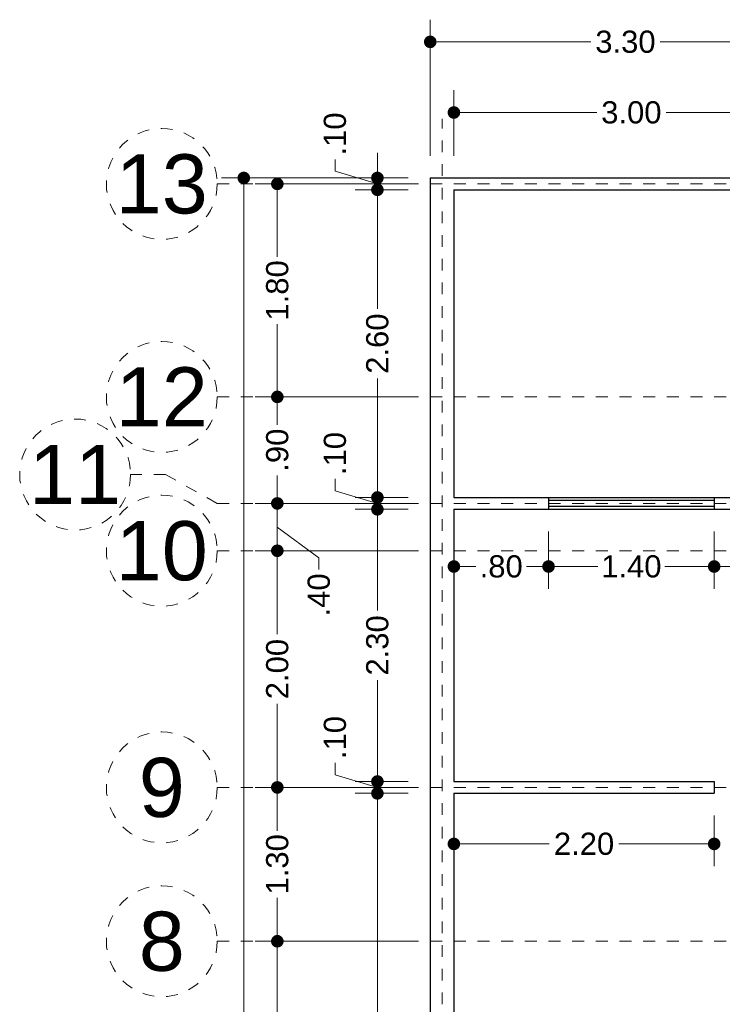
# Model space of a CAD drawing. Header units: millimetres. Extents: x 2562.6 to 2574, y 873.5 to 900.6.
# Tile 5 of 6: x 2562.6 to 2568.5, y 892.3 to 900.6. Entities that reach past the tile are written whole.
import ezdxf
from ezdxf.enums import TextEntityAlignment as Align

# ---------------------------------------------------------------- set-up
doc = ezdxf.new("R2010")
doc.units = ezdxf.units.MM
doc.header["$LTSCALE"] = 0.001
doc.linetypes.add('CENTER2', pattern=[28.575, 19.05, -3.175, 3.175, -3.175])
for name, color, linetype, lineweight in [('Cotas', 7, 'Continuous', 18), ('Ejes', 7, 'CENTER2', 5), ('Muros', 7, 'Continuous', 30), ('Ventanas', 7, 'Continuous', 25)]:
    doc.layers.add(name, color=color, linetype=linetype, lineweight=lineweight)
doc.styles.get("Standard").update_dxf_attribs({"font": 'arial.ttf'})
doc.dimstyles.new('1-125', dxfattribs={"dimscale": 125, "dimtxt": 0.0015, "dimasz": 0.00085, "dimexe": 0.0015, "dimexo": 0.0015, "dimgap": 0.0004, "dimtad": 0, "dimzin": 4, "dimdsep": 46, "dimtxsty": 'Standard', "dimblk": 'DOT', "dimcen": 0.0009, "dimclrd": 256, "dimclre": 256, "dimclrt": 256, "dimadec": 0, "dimazin": 0, "dimtfac": 1, "dimtofl": 0, "dimtmove": 1, "dimatfit": 2, "dimfxl": 0.0015, "dimtfill": 1, "dimtolj": 1, "dimtzin": 4, "dimlwd": -1, "dimlwe": -1, "dimarcsym": 0})

# ---------------------------------------------------------------- blocks, each defined once
blk = doc.blocks.new('_DOT')
at = {"color": 0, "linetype": 'ByBlock'}
blk.add_line((-0.5, 0), (-1, 0), dxfattribs=at)
at = {"color": 0, "linetype": 'ByBlock', "const_width": 0.5}
blk.add_lwpolyline([(-0.25, 0, 1), (0.25, 0, 1)], format="xyb", close=True, dxfattribs=at)
blk = doc.blocks.new('*D3')
at = {"layer": 'Cotas', "transparency": 16777216}
for p, q in [((2565.8546, 899.3109), (2564.2785, 899.3109)), ((2564.466, 899.2046), (2564.466, 888.3285)), ((2564.466, 876.7171), (2564.466, 887.5933)), ((2565.8546, 876.6109), (2564.2785, 876.6109))]:
    blk.add_line(p, q, dxfattribs=at)
at = {"layer": 'Defpoints', "color": 0, "transparency": 16777216}
for p in [(2564.466, 899.3109), (2566.0421, 899.3109), (2566.0421, 876.6109)]:
    blk.add_point(p, dxfattribs=at)
at = {"layer": 'Cotas', "transparency": 16777216, "xscale": 0.10625, "yscale": 0.10625, "zscale": 0.10625}
for p, rotation in [((2564.466, 899.3109), 90), ((2564.466, 876.6109), 270)]:
    blk.add_blockref('_DOT', p, dxfattribs=dict(at, rotation=rotation))
at = {"layer": 'Cotas', "transparency": 16777216, "insert": (2564.466, 887.9609), "char_height": 0.1875, "attachment_point": 5, "rotation": 90, "bg_fill": 3, "box_fill_scale": 1.1, "bg_fill_color": 256, "bg_fill_true_color": 13158600, "bg_fill_transparency": 0}
blk.add_mtext('\\A1;22.70', dxfattribs=at)
blk = doc.blocks.new('*D10')
at = {"layer": 'Cotas', "transparency": 16777216}
for p, q in [((2565.8546, 892.8609), (2564.5621, 892.8609)), ((2564.7496, 892.7546), (2564.7496, 891.604)), ((2564.7496, 889.8671), (2564.7496, 891.0178)), ((2565.8546, 889.7609), (2564.5621, 889.7609))]:
    blk.add_line(p, q, dxfattribs=at)
at = {"layer": 'Defpoints', "color": 0, "transparency": 16777216}
for p in [(2564.7496, 892.8609), (2566.0421, 892.8609), (2566.0421, 889.7609)]:
    blk.add_point(p, dxfattribs=at)
at = {"layer": 'Cotas', "transparency": 16777216, "xscale": 0.10625, "yscale": 0.10625, "zscale": 0.10625}
for p, rotation in [((2564.7496, 892.8609), 90), ((2564.7496, 889.7609), 270)]:
    blk.add_blockref('_DOT', p, dxfattribs=dict(at, rotation=rotation))
at = {"layer": 'Cotas', "transparency": 16777216, "insert": (2564.7496, 891.3109), "char_height": 0.1875, "attachment_point": 5, "rotation": 90, "bg_fill": 3, "box_fill_scale": 1.1, "bg_fill_color": 256, "bg_fill_true_color": 13158600, "bg_fill_transparency": 0}
blk.add_mtext('\\A1;3.10', dxfattribs=at)
blk = doc.blocks.new('*D11')
at = {"layer": 'Cotas', "transparency": 16777216}
for p, q in [((2565.8546, 894.1609), (2564.5621, 894.1609)), ((2564.7496, 894.0546), (2564.7496, 893.7953)), ((2564.7496, 892.9671), (2564.7496, 893.2265)), ((2565.8546, 892.8609), (2564.5621, 892.8609))]:
    blk.add_line(p, q, dxfattribs=at)
at = {"layer": 'Defpoints', "color": 0, "transparency": 16777216}
for p in [(2564.7496, 894.1609), (2566.0421, 894.1609), (2566.0421, 892.8609)]:
    blk.add_point(p, dxfattribs=at)
at = {"layer": 'Cotas', "transparency": 16777216, "xscale": 0.10625, "yscale": 0.10625, "zscale": 0.10625}
for p, rotation in [((2564.7496, 894.1609), 90), ((2564.7496, 892.8609), 270)]:
    blk.add_blockref('_DOT', p, dxfattribs=dict(at, rotation=rotation))
at = {"layer": 'Cotas', "transparency": 16777216, "insert": (2564.7496, 893.5109), "char_height": 0.1875, "attachment_point": 5, "rotation": 90, "bg_fill": 3, "box_fill_scale": 1.1, "bg_fill_color": 256, "bg_fill_true_color": 13158600, "bg_fill_transparency": 0}
blk.add_mtext('\\A1;1.30', dxfattribs=at)
blk = doc.blocks.new('*D12')
at = {"layer": 'Cotas', "transparency": 16777216}
for p, q in [((2565.8546, 896.1609), (2564.5621, 896.1609)), ((2564.7496, 896.0546), (2564.7496, 895.4557)), ((2564.7496, 894.2671), (2564.7496, 894.8661)), ((2565.8546, 894.1609), (2564.5621, 894.1609))]:
    blk.add_line(p, q, dxfattribs=at)
at = {"layer": 'Defpoints', "color": 0, "transparency": 16777216}
for p in [(2564.7496, 896.1609), (2566.0421, 896.1609), (2566.0421, 894.1609)]:
    blk.add_point(p, dxfattribs=at)
at = {"layer": 'Cotas', "transparency": 16777216, "xscale": 0.10625, "yscale": 0.10625, "zscale": 0.10625}
for p, rotation in [((2564.7496, 896.1609), 90), ((2564.7496, 894.1609), 270)]:
    blk.add_blockref('_DOT', p, dxfattribs=dict(at, rotation=rotation))
at = {"layer": 'Cotas', "transparency": 16777216, "insert": (2564.7496, 895.1609), "char_height": 0.1875, "attachment_point": 5, "rotation": 90, "bg_fill": 3, "box_fill_scale": 1.1, "bg_fill_color": 256, "bg_fill_true_color": 13158600, "bg_fill_transparency": 0}
blk.add_mtext('\\A1;2.00', dxfattribs=at)
blk = doc.blocks.new('*D13')
at = {"layer": 'Cotas', "transparency": 16777216}
for p, q in [((2565.8546, 896.5609), (2564.5621, 896.5609)), ((2564.7496, 896.2671), (2564.7496, 896.4546)), ((2564.7496, 896.3609), (2565.1007, 896.1016)), ((2565.8546, 896.1609), (2564.5621, 896.1609)), ((2565.1007, 896.1016), (2565.1007, 896.0016))]:
    blk.add_line(p, q, dxfattribs=at)
at = {"layer": 'Defpoints', "color": 0, "transparency": 16777216}
for p in [(2564.7496, 896.5609), (2566.0421, 896.5609), (2566.0421, 896.1609)]:
    blk.add_point(p, dxfattribs=at)
at = {"layer": 'Cotas', "transparency": 16777216, "xscale": 0.10625, "yscale": 0.10625, "zscale": 0.10625}
for p, rotation in [((2564.7496, 896.5609), 90), ((2564.7496, 896.1609), 270)]:
    blk.add_blockref('_DOT', p, dxfattribs=dict(at, rotation=rotation))
at = {"layer": 'Cotas', "transparency": 16777216, "insert": (2565.1007, 895.7877), "char_height": 0.1875, "attachment_point": 5, "rotation": 90, "bg_fill": 3, "box_fill_scale": 1.1, "bg_fill_color": 256, "bg_fill_true_color": 13158600, "bg_fill_transparency": 0}
blk.add_mtext('\\A1;.40', dxfattribs=at)
blk = doc.blocks.new('*D14')
at = {"layer": 'Cotas', "transparency": 16777216}
for p, q in [((2565.8546, 897.4609), (2564.5621, 897.4609)), ((2564.7496, 897.3546), (2564.7496, 897.2248)), ((2564.7496, 896.6671), (2564.7496, 896.797)), ((2565.8546, 896.5609), (2564.5621, 896.5609))]:
    blk.add_line(p, q, dxfattribs=at)
at = {"layer": 'Defpoints', "color": 0, "transparency": 16777216}
for p in [(2564.7496, 897.4609), (2566.0421, 897.4609), (2566.0421, 896.5609)]:
    blk.add_point(p, dxfattribs=at)
at = {"layer": 'Cotas', "transparency": 16777216, "xscale": 0.10625, "yscale": 0.10625, "zscale": 0.10625}
for p, rotation in [((2564.7496, 897.4609), 90), ((2564.7496, 896.5609), 270)]:
    blk.add_blockref('_DOT', p, dxfattribs=dict(at, rotation=rotation))
at = {"layer": 'Cotas', "transparency": 16777216, "insert": (2564.7496, 897.0109), "char_height": 0.1875, "attachment_point": 5, "rotation": 90, "bg_fill": 3, "box_fill_scale": 1.1, "bg_fill_color": 256, "bg_fill_true_color": 13158600, "bg_fill_transparency": 0}
blk.add_mtext('\\A1;.90', dxfattribs=at)
blk = doc.blocks.new('*D15')
at = {"layer": 'Cotas', "transparency": 16777216}
for p, q in [((2565.8546, 899.2609), (2564.5621, 899.2609)), ((2564.7496, 899.1546), (2564.7496, 898.6453)), ((2564.7496, 897.5671), (2564.7496, 898.0765)), ((2565.8546, 897.4609), (2564.5621, 897.4609))]:
    blk.add_line(p, q, dxfattribs=at)
at = {"layer": 'Defpoints', "color": 0, "transparency": 16777216}
for p in [(2564.7496, 899.2609), (2566.0421, 899.2609), (2566.0421, 897.4609)]:
    blk.add_point(p, dxfattribs=at)
at = {"layer": 'Cotas', "transparency": 16777216, "xscale": 0.10625, "yscale": 0.10625, "zscale": 0.10625}
for p, rotation in [((2564.7496, 899.2609), 90), ((2564.7496, 897.4609), 270)]:
    blk.add_blockref('_DOT', p, dxfattribs=dict(at, rotation=rotation))
at = {"layer": 'Cotas', "transparency": 16777216, "insert": (2564.7496, 898.3609), "char_height": 0.1875, "attachment_point": 5, "rotation": 90, "bg_fill": 3, "box_fill_scale": 1.1, "bg_fill_color": 256, "bg_fill_true_color": 13158600, "bg_fill_transparency": 0}
blk.add_mtext('\\A1;1.80', dxfattribs=at)
blk = doc.blocks.new('*D24')
at = {"layer": 'Cotas', "transparency": 16777216}
for p, q in [((2565.8546, 894.1109), (2565.408, 894.1109)), ((2565.5955, 894.0046), (2565.5955, 892.2579)), ((2565.5955, 889.9171), (2565.5955, 891.6639)), ((2565.8546, 889.8109), (2565.408, 889.8109))]:
    blk.add_line(p, q, dxfattribs=at)
at = {"layer": 'Defpoints', "color": 0, "transparency": 16777216}
for p in [(2565.5955, 894.1109), (2566.0421, 894.1109), (2566.0421, 889.8109)]:
    blk.add_point(p, dxfattribs=at)
at = {"layer": 'Cotas', "transparency": 16777216, "xscale": 0.10625, "yscale": 0.10625, "zscale": 0.10625}
for p, rotation in [((2565.5955, 894.1109), 90), ((2565.5955, 889.8109), 270)]:
    blk.add_blockref('_DOT', p, dxfattribs=dict(at, rotation=rotation))
at = {"layer": 'Cotas', "transparency": 16777216, "insert": (2565.5955, 891.9609), "char_height": 0.1875, "attachment_point": 5, "rotation": 90, "bg_fill": 3, "box_fill_scale": 1.1, "bg_fill_color": 256, "bg_fill_true_color": 13158600, "bg_fill_transparency": 0}
blk.add_mtext('\\A1;4.30', dxfattribs=at)
blk = doc.blocks.new('*D25')
at = {"layer": 'Cotas', "transparency": 16777216}
for p, q in [((2565.2372, 894.2684), (2565.2372, 894.3684)), ((2565.5955, 894.3171), (2565.5955, 894.4234)), ((2565.5955, 894.1609), (2565.2372, 894.2684)), ((2565.8546, 894.2109), (2565.408, 894.2109)), ((2565.5955, 894.1109), (2565.5955, 894.2109)), ((2565.8546, 894.1109), (2565.408, 894.1109)), ((2565.5955, 894.0046), (2565.5955, 893.8984))]:
    blk.add_line(p, q, dxfattribs=at)
at = {"layer": 'Defpoints', "color": 0, "transparency": 16777216}
for p in [(2565.5955, 894.2109), (2566.0421, 894.2109), (2566.0421, 894.1109)]:
    blk.add_point(p, dxfattribs=at)
at = {"layer": 'Cotas', "transparency": 16777216, "xscale": 0.10625, "yscale": 0.10625, "zscale": 0.10625}
for p, rotation in [((2565.5955, 894.2109), 270), ((2565.5955, 894.1109), 90)]:
    blk.add_blockref('_DOT', p, dxfattribs=dict(at, rotation=rotation))
at = {"layer": 'Cotas', "transparency": 16777216, "insert": (2565.2372, 894.5823), "char_height": 0.1875, "attachment_point": 5, "rotation": 90, "bg_fill": 3, "box_fill_scale": 1.1, "bg_fill_color": 256, "bg_fill_true_color": 13158600, "bg_fill_transparency": 0}
blk.add_mtext('\\A1;.10', dxfattribs=at)
blk = doc.blocks.new('*D26')
at = {"layer": 'Cotas', "transparency": 16777216}
for p, q in [((2565.8546, 896.5109), (2565.408, 896.5109)), ((2565.5955, 896.4046), (2565.5955, 895.6557)), ((2565.5955, 894.3171), (2565.5955, 895.0661)), ((2565.8546, 894.2109), (2565.408, 894.2109))]:
    blk.add_line(p, q, dxfattribs=at)
at = {"layer": 'Defpoints', "color": 0, "transparency": 16777216}
for p in [(2565.5955, 896.5109), (2566.0421, 896.5109), (2566.0421, 894.2109)]:
    blk.add_point(p, dxfattribs=at)
at = {"layer": 'Cotas', "transparency": 16777216, "xscale": 0.10625, "yscale": 0.10625, "zscale": 0.10625}
for p, rotation in [((2565.5955, 896.5109), 90), ((2565.5955, 894.2109), 270)]:
    blk.add_blockref('_DOT', p, dxfattribs=dict(at, rotation=rotation))
at = {"layer": 'Cotas', "transparency": 16777216, "insert": (2565.5955, 895.3609), "char_height": 0.1875, "attachment_point": 5, "rotation": 90, "bg_fill": 3, "box_fill_scale": 1.1, "bg_fill_color": 256, "bg_fill_true_color": 13158600, "bg_fill_transparency": 0}
blk.add_mtext('\\A1;2.30', dxfattribs=at)
blk = doc.blocks.new('*D27')
at = {"layer": 'Cotas', "transparency": 16777216}
for p, q in [((2565.5955, 896.7171), (2565.5955, 896.8234)), ((2565.2372, 896.6684), (2565.2372, 896.7684)), ((2565.5955, 896.5609), (2565.2372, 896.6684)), ((2565.8546, 896.6109), (2565.408, 896.6109)), ((2565.5955, 896.5109), (2565.5955, 896.6109)), ((2565.8546, 896.5109), (2565.408, 896.5109)), ((2565.5955, 896.4046), (2565.5955, 896.2984))]:
    blk.add_line(p, q, dxfattribs=at)
at = {"layer": 'Defpoints', "color": 0, "transparency": 16777216}
for p in [(2565.5955, 896.6109), (2566.0421, 896.6109), (2566.0421, 896.5109)]:
    blk.add_point(p, dxfattribs=at)
at = {"layer": 'Cotas', "transparency": 16777216, "xscale": 0.10625, "yscale": 0.10625, "zscale": 0.10625}
for p, rotation in [((2565.5955, 896.6109), 270), ((2565.5955, 896.5109), 90)]:
    blk.add_blockref('_DOT', p, dxfattribs=dict(at, rotation=rotation))
at = {"layer": 'Cotas', "transparency": 16777216, "insert": (2565.2372, 896.9823), "char_height": 0.1875, "attachment_point": 5, "rotation": 90, "bg_fill": 3, "box_fill_scale": 1.1, "bg_fill_color": 256, "bg_fill_true_color": 13158600, "bg_fill_transparency": 0}
blk.add_mtext('\\A1;.10', dxfattribs=at)
blk = doc.blocks.new('*D28')
at = {"layer": 'Cotas', "transparency": 16777216}
for p, q in [((2565.8546, 899.2109), (2565.408, 899.2109)), ((2565.5955, 899.1046), (2565.5955, 898.2057)), ((2565.5955, 896.7171), (2565.5955, 897.6161)), ((2565.8546, 896.6109), (2565.408, 896.6109))]:
    blk.add_line(p, q, dxfattribs=at)
at = {"layer": 'Defpoints', "color": 0, "transparency": 16777216}
for p in [(2565.5955, 899.2109), (2566.0421, 899.2109), (2566.0421, 896.6109)]:
    blk.add_point(p, dxfattribs=at)
at = {"layer": 'Cotas', "transparency": 16777216, "xscale": 0.10625, "yscale": 0.10625, "zscale": 0.10625}
for p, rotation in [((2565.5955, 899.2109), 90), ((2565.5955, 896.6109), 270)]:
    blk.add_blockref('_DOT', p, dxfattribs=dict(at, rotation=rotation))
at = {"layer": 'Cotas', "transparency": 16777216, "insert": (2565.5955, 897.9109), "char_height": 0.1875, "attachment_point": 5, "rotation": 90, "bg_fill": 3, "box_fill_scale": 1.1, "bg_fill_color": 256, "bg_fill_true_color": 13158600, "bg_fill_transparency": 0}
blk.add_mtext('\\A1;2.60', dxfattribs=at)
blk = doc.blocks.new('*D29')
at = {"layer": 'Cotas', "transparency": 16777216}
for p, q in [((2565.5955, 899.4171), (2565.5955, 899.5234)), ((2565.2372, 899.3684), (2565.2372, 899.4684)), ((2565.5955, 899.2609), (2565.2372, 899.3684)), ((2565.8546, 899.3109), (2565.408, 899.3109)), ((2565.5955, 899.2109), (2565.5955, 899.3109)), ((2565.8546, 899.2109), (2565.408, 899.2109)), ((2565.5955, 899.1046), (2565.5955, 898.9984))]:
    blk.add_line(p, q, dxfattribs=at)
at = {"layer": 'Defpoints', "color": 0, "transparency": 16777216}
for p in [(2565.5955, 899.3109), (2566.0421, 899.3109), (2566.0421, 899.2109)]:
    blk.add_point(p, dxfattribs=at)
at = {"layer": 'Cotas', "transparency": 16777216, "xscale": 0.10625, "yscale": 0.10625, "zscale": 0.10625}
for p, rotation in [((2565.5955, 899.3109), 270), ((2565.5955, 899.2109), 90)]:
    blk.add_blockref('_DOT', p, dxfattribs=dict(at, rotation=rotation))
at = {"layer": 'Cotas', "transparency": 16777216, "insert": (2565.2372, 899.6823), "char_height": 0.1875, "attachment_point": 5, "rotation": 90, "bg_fill": 3, "box_fill_scale": 1.1, "bg_fill_color": 256, "bg_fill_true_color": 13158600, "bg_fill_transparency": 0}
blk.add_mtext('\\A1;.10', dxfattribs=at)
blk = doc.blocks.new('*D77')
at = {"layer": 'Cotas', "transparency": 16777216}
for p, q in [((2566.2421, 893.9234), (2566.2421, 893.4959)), ((2568.4421, 893.9234), (2568.4421, 893.4959)), ((2566.3483, 893.6834), (2567.0473, 893.6834)), ((2568.3358, 893.6834), (2567.6369, 893.6834))]:
    blk.add_line(p, q, dxfattribs=at)
at = {"layer": 'Defpoints', "color": 0, "transparency": 16777216}
for p in [(2566.2421, 894.1109), (2568.4421, 894.1109), (2568.4421, 893.6834)]:
    blk.add_point(p, dxfattribs=at)
at = {"layer": 'Cotas', "transparency": 16777216, "xscale": 0.10625, "yscale": 0.10625, "zscale": 0.10625, "rotation": 180}
blk.add_blockref('_DOT', (2566.2421, 893.6834), dxfattribs=at)
at = {"layer": 'Cotas', "transparency": 16777216, "xscale": 0.10625, "yscale": 0.10625, "zscale": 0.10625}
blk.add_blockref('_DOT', (2568.4421, 893.6834), dxfattribs=at)
at = {"layer": 'Cotas', "transparency": 16777216, "insert": (2567.3421, 893.6834), "char_height": 0.1875, "attachment_point": 5, "bg_fill": 3, "box_fill_scale": 1.1, "bg_fill_color": 256, "bg_fill_true_color": 13158600, "bg_fill_transparency": 0}
blk.add_mtext('\\A1;2.20', dxfattribs=at)
blk = doc.blocks.new('*D78')
at = {"layer": 'Cotas', "transparency": 16777216}
for p, q in [((2566.2421, 896.3234), (2566.2421, 895.8401)), ((2567.0421, 896.3234), (2567.0421, 895.8401)), ((2566.3483, 896.0276), (2566.4282, 896.0276)), ((2566.9358, 896.0276), (2566.856, 896.0276))]:
    blk.add_line(p, q, dxfattribs=at)
at = {"layer": 'Defpoints', "color": 0, "transparency": 16777216}
for p in [(2566.2421, 896.5109), (2567.0421, 896.5109), (2567.0421, 896.0276)]:
    blk.add_point(p, dxfattribs=at)
at = {"layer": 'Cotas', "transparency": 16777216, "xscale": 0.10625, "yscale": 0.10625, "zscale": 0.10625, "rotation": 180}
blk.add_blockref('_DOT', (2566.2421, 896.0276), dxfattribs=at)
at = {"layer": 'Cotas', "transparency": 16777216, "xscale": 0.10625, "yscale": 0.10625, "zscale": 0.10625}
blk.add_blockref('_DOT', (2567.0421, 896.0276), dxfattribs=at)
at = {"layer": 'Cotas', "transparency": 16777216, "insert": (2566.6421, 896.0276), "char_height": 0.1875, "attachment_point": 5, "bg_fill": 3, "box_fill_scale": 1.1, "bg_fill_color": 256, "bg_fill_true_color": 13158600, "bg_fill_transparency": 0}
blk.add_mtext('\\A1;.80', dxfattribs=at)
blk = doc.blocks.new('*D79')
at = {"layer": 'Cotas', "transparency": 16777216}
for p, q in [((2567.0421, 896.3234), (2567.0421, 895.8401)), ((2568.4421, 896.3234), (2568.4421, 895.8401)), ((2567.1483, 896.0276), (2567.4577, 896.0276)), ((2568.3358, 896.0276), (2568.0264, 896.0276))]:
    blk.add_line(p, q, dxfattribs=at)
at = {"layer": 'Defpoints', "color": 0, "transparency": 16777216}
for p in [(2567.0421, 896.5109), (2568.4421, 896.5109), (2568.4421, 896.0276)]:
    blk.add_point(p, dxfattribs=at)
at = {"layer": 'Cotas', "transparency": 16777216, "xscale": 0.10625, "yscale": 0.10625, "zscale": 0.10625, "rotation": 180}
blk.add_blockref('_DOT', (2567.0421, 896.0276), dxfattribs=at)
at = {"layer": 'Cotas', "transparency": 16777216, "xscale": 0.10625, "yscale": 0.10625, "zscale": 0.10625}
blk.add_blockref('_DOT', (2568.4421, 896.0276), dxfattribs=at)
at = {"layer": 'Cotas', "transparency": 16777216, "insert": (2567.7421, 896.0276), "char_height": 0.1875, "attachment_point": 5, "bg_fill": 3, "box_fill_scale": 1.1, "bg_fill_color": 256, "bg_fill_true_color": 13158600, "bg_fill_transparency": 0}
blk.add_mtext('\\A1;1.40', dxfattribs=at)
blk = doc.blocks.new('*D80')
at = {"layer": 'Cotas', "transparency": 16777216}
for p, q in [((2568.4421, 896.3234), (2568.4421, 895.8401)), ((2569.2421, 896.3234), (2569.2421, 895.8401)), ((2568.5483, 896.0276), (2568.6282, 896.0276)), ((2569.1358, 896.0276), (2569.056, 896.0276))]:
    blk.add_line(p, q, dxfattribs=at)
at = {"layer": 'Defpoints', "color": 0, "transparency": 16777216}
for p in [(2568.4421, 896.5109), (2569.2421, 896.5109), (2569.2421, 896.0276)]:
    blk.add_point(p, dxfattribs=at)
at = {"layer": 'Cotas', "transparency": 16777216, "xscale": 0.10625, "yscale": 0.10625, "zscale": 0.10625, "rotation": 180}
blk.add_blockref('_DOT', (2568.4421, 896.0276), dxfattribs=at)
at = {"layer": 'Cotas', "transparency": 16777216, "xscale": 0.10625, "yscale": 0.10625, "zscale": 0.10625}
blk.add_blockref('_DOT', (2569.2421, 896.0276), dxfattribs=at)
at = {"layer": 'Cotas', "transparency": 16777216, "insert": (2568.8421, 896.0276), "char_height": 0.1875, "attachment_point": 5, "bg_fill": 3, "box_fill_scale": 1.1, "bg_fill_color": 256, "bg_fill_true_color": 13158600, "bg_fill_transparency": 0}
blk.add_mtext('\\A1;.80', dxfattribs=at)
blk = doc.blocks.new('*D82')
at = {"layer": 'Cotas', "transparency": 16777216}
for p, q in [((2566.0421, 899.4984), (2566.0421, 900.6485)), ((2569.3421, 899.4984), (2569.3421, 900.6485)), ((2566.1483, 900.461), (2567.3989, 900.461)), ((2569.2358, 900.461), (2567.9852, 900.461))]:
    blk.add_line(p, q, dxfattribs=at)
at = {"layer": 'Defpoints', "color": 0, "transparency": 16777216}
for p in [(2569.3421, 900.461), (2566.0421, 899.3109), (2569.3421, 899.3109)]:
    blk.add_point(p, dxfattribs=at)
at = {"layer": 'Cotas', "transparency": 16777216, "xscale": 0.10625, "yscale": 0.10625, "zscale": 0.10625, "rotation": 180}
blk.add_blockref('_DOT', (2566.0421, 900.461), dxfattribs=at)
at = {"layer": 'Cotas', "transparency": 16777216, "xscale": 0.10625, "yscale": 0.10625, "zscale": 0.10625}
blk.add_blockref('_DOT', (2569.3421, 900.461), dxfattribs=at)
at = {"layer": 'Cotas', "transparency": 16777216, "insert": (2567.6921, 900.461), "char_height": 0.1875, "attachment_point": 5, "bg_fill": 3, "box_fill_scale": 1.1, "bg_fill_color": 256, "bg_fill_true_color": 13158600, "bg_fill_transparency": 0}
blk.add_mtext('\\A1;3.30', dxfattribs=at)
blk = doc.blocks.new('*D83')
at = {"layer": 'Cotas', "transparency": 16777216}
for p, q in [((2566.2421, 899.4984), (2566.2421, 900.0518)), ((2569.2421, 899.4984), (2569.2421, 900.0518)), ((2566.3483, 899.8643), (2567.4489, 899.8643)), ((2569.1358, 899.8643), (2568.0352, 899.8643))]:
    blk.add_line(p, q, dxfattribs=at)
at = {"layer": 'Defpoints', "color": 0, "transparency": 16777216}
for p in [(2569.2421, 899.8643), (2566.2421, 899.3109), (2569.2421, 899.3109)]:
    blk.add_point(p, dxfattribs=at)
at = {"layer": 'Cotas', "transparency": 16777216, "xscale": 0.10625, "yscale": 0.10625, "zscale": 0.10625, "rotation": 180}
blk.add_blockref('_DOT', (2566.2421, 899.8643), dxfattribs=at)
at = {"layer": 'Cotas', "transparency": 16777216, "xscale": 0.10625, "yscale": 0.10625, "zscale": 0.10625}
blk.add_blockref('_DOT', (2569.2421, 899.8643), dxfattribs=at)
at = {"layer": 'Cotas', "transparency": 16777216, "insert": (2567.7421, 899.8643), "char_height": 0.1875, "attachment_point": 5, "bg_fill": 3, "box_fill_scale": 1.1, "bg_fill_color": 256, "bg_fill_true_color": 13158600, "bg_fill_transparency": 0}
blk.add_mtext('\\A1;3.00', dxfattribs=at)

msp = doc.modelspace()

# ---------------------------------------------------------------- linework, layer by layer
at = {"layer": 'Ejes', "linetype": 'CENTER2'}
for p, q in [((2566.1421, 874.9289), (2566.1421, 899.8109)), ((2564.2421, 899.2609), (2573.1421, 899.2609)), ((2564.2421, 897.4609), (2573.1421, 897.4609)), ((2564.2421, 896.5609), (2573.1421, 896.5609)), ((2564.2421, 896.1609), (2573.1421, 896.1609)), ((2564.2421, 894.1609), (2573.1421, 894.1609)), ((2564.2421, 892.8609), (2573.1421, 892.8609))]:
    msp.add_line(p, q, dxfattribs=at)
at = {"layer": 'Ejes'}
for p, q in [((2563.8051, 896.8053), (2563.5094, 896.8053)), ((2564.2421, 896.5609), (2563.8051, 896.8053))]:
    msp.add_line(p, q, dxfattribs=at)
for centre in [(2563.7733, 899.2609), (2563.7733, 897.4609), (2563.0406, 896.8053), (2563.7733, 896.1609), (2563.7733, 894.1609), (2563.7733, 892.8609)]:
    msp.add_circle(centre, 0.4688, dxfattribs=at)
at = {"layer": 'Muros'}
for p, q in [((2566.0421, 899.3109), (2566.0421, 876.6109)), ((2566.0421, 899.3109), (2569.3421, 899.3109)), ((2566.2421, 899.2109), (2566.2421, 896.6109)), ((2566.2421, 899.2109), (2569.2421, 899.2109)), ((2566.2421, 896.6109), (2569.3421, 896.6109)), ((2566.2421, 896.5109), (2569.2421, 896.5109)), ((2566.2421, 896.5109), (2566.2421, 894.2109)), ((2566.2421, 894.2109), (2568.4421, 894.2109)), ((2568.4421, 894.2109), (2568.4421, 894.1109)), ((2566.2421, 894.1109), (2568.4421, 894.1109)), ((2566.2421, 894.1109), (2566.2421, 889.8109))]:
    msp.add_line(p, q, dxfattribs=at)
at = {"layer": 'Ventanas'}
for p, q in [((2567.0421, 896.6109), (2567.0421, 896.5109)), ((2568.4421, 896.6109), (2568.4421, 896.5109)), ((2568.4421, 896.5859), (2567.0421, 896.5859)), ((2568.4421, 896.5359), (2567.0421, 896.5359))]:
    msp.add_line(p, q, dxfattribs=at)

# ---------------------------------------------------------------- texts
at = {"layer": 'Ejes'}
for s, p in [('13', (2563.7733, 899.2609)), ('12', (2563.7733, 897.4609)), ('11', (2563.0406, 896.8053)), ('10', (2563.7733, 896.1609)), ('9', (2563.7733, 894.1609)), ('8', (2563.7733, 892.8609))]:
    msp.add_text(s, height=0.5, dxfattribs=at).set_placement(p, align=Align.MIDDLE_CENTER)

# ---------------------------------------------------------------- next in the draw order: dimensions: what is measured, and where the dimension line sits
at = {"layer": 'Cotas'}
dim = msp.add_linear_dim(base=(2564.466, 899.3109), p1=(2566.0421, 876.6109), p2=(2566.0421, 899.3109), angle=90, dimstyle='1-125', dxfattribs=at)
dim.commit()
dim.dimension.update_dxf_attribs({"geometry": '*D3', "text_midpoint": (2564.466, 887.9609)})
for base, p1, p2, picture, middle in [((2567.0421, 896.0276), (2566.2421, 896.5109), (2567.0421, 896.5109), '*D78', (2566.6421, 896.0276)), ((2568.4421, 893.6834), (2566.2421, 894.1109), (2568.4421, 894.1109), '*D77', (2567.3421, 893.6834))]:
    dim = msp.add_linear_dim(base=base, p1=p1, p2=p2, dimstyle='1-125', dxfattribs=at)
    dim.commit()
    dim.dimension.update_dxf_attribs({"geometry": picture, "text_midpoint": middle})

# ---------------------------------------------------------------- next in the draw order: dimensions: what is measured, and where the dimension line sits
dim = msp.add_linear_dim(base=(2568.4421, 896.0276), p1=(2567.0421, 896.5109), p2=(2568.4421, 896.5109), dimstyle='1-125', dxfattribs=at)
dim.commit()
dim.dimension.update_dxf_attribs({"geometry": '*D79', "text_midpoint": (2567.7421, 896.0276)})
dim = msp.add_linear_dim(base=(2564.7496, 892.8609), p1=(2566.0421, 889.7609), p2=(2566.0421, 892.8609), angle=90, dimstyle='1-125', dxfattribs=at)
dim.commit()
dim.dimension.update_dxf_attribs({"geometry": '*D10', "text_midpoint": (2564.7496, 891.3109)})

# ---------------------------------------------------------------- next in the draw order: dimensions: what is measured, and where the dimension line sits
dim = msp.add_linear_dim(base=(2569.2421, 896.0276), p1=(2568.4421, 896.5109), p2=(2569.2421, 896.5109), dimstyle='1-125', dxfattribs=at)
dim.commit()
dim.dimension.update_dxf_attribs({"geometry": '*D80', "text_midpoint": (2568.8421, 896.0276)})
dim = msp.add_linear_dim(base=(2564.7496, 894.1609), p1=(2566.0421, 892.8609), p2=(2566.0421, 894.1609), angle=90, dimstyle='1-125', dxfattribs=at)
dim.commit()
dim.dimension.update_dxf_attribs({"geometry": '*D11', "text_midpoint": (2564.7496, 893.5109)})

# ---------------------------------------------------------------- next in the draw order: dimensions: what is measured, and where the dimension line sits
dim = msp.add_linear_dim(base=(2564.7496, 896.1609), p1=(2566.0421, 894.1609), p2=(2566.0421, 896.1609), angle=90, dimstyle='1-125', dxfattribs=at)
dim.commit()
dim.dimension.update_dxf_attribs({"geometry": '*D12', "text_midpoint": (2564.7496, 895.1609)})

# ---------------------------------------------------------------- next in the draw order: dimensions: what is measured, and where the dimension line sits
dim = msp.add_linear_dim(base=(2564.7496, 896.5609), p1=(2566.0421, 896.1609), p2=(2566.0421, 896.5609), angle=90, dimstyle='1-125', dxfattribs=at)
dim.commit()
dim.dimension.update_dxf_attribs({"geometry": '*D13', "text_midpoint": (2565.1007, 895.9516), "dimtype": 160})
dim = msp.add_linear_dim(base=(2565.5955, 894.1109), p1=(2566.0421, 889.8109), p2=(2566.0421, 894.1109), angle=90, dimstyle='1-125', dxfattribs=at)
dim.commit()
dim.dimension.update_dxf_attribs({"geometry": '*D24', "text_midpoint": (2565.5955, 891.9609)})

# ---------------------------------------------------------------- next in the draw order: dimensions: what is measured, and where the dimension line sits
for base, p1, p2, picture, middle in [((2564.7496, 897.4609), (2566.0421, 896.5609), (2566.0421, 897.4609), '*D14', (2564.7496, 897.0109)), ((2565.5955, 894.2109), (2566.0421, 894.1109), (2566.0421, 894.2109), '*D25', (2565.2372, 894.4184))]:
    dim = msp.add_linear_dim(base=base, p1=p1, p2=p2, angle=90, dimstyle='1-125', dxfattribs=at)
    dim.commit()
    dim.dimension.update_dxf_attribs({"geometry": picture, "text_midpoint": middle})

# ---------------------------------------------------------------- next in the draw order: dimensions: what is measured, and where the dimension line sits
for base, p1, p2, picture, middle in [((2564.7496, 899.2609), (2566.0421, 897.4609), (2566.0421, 899.2609), '*D15', (2564.7496, 898.3609)), ((2565.5955, 896.5109), (2566.0421, 894.2109), (2566.0421, 896.5109), '*D26', (2565.5955, 895.3609))]:
    dim = msp.add_linear_dim(base=base, p1=p1, p2=p2, angle=90, dimstyle='1-125', dxfattribs=at)
    dim.commit()
    dim.dimension.update_dxf_attribs({"geometry": picture, "text_midpoint": middle})

# ---------------------------------------------------------------- next in the draw order: dimensions: what is measured, and where the dimension line sits
dim = msp.add_linear_dim(base=(2565.5955, 896.6109), p1=(2566.0421, 896.5109), p2=(2566.0421, 896.6109), angle=90, dimstyle='1-125', dxfattribs=at)
dim.commit()
dim.dimension.update_dxf_attribs({"geometry": '*D27', "text_midpoint": (2565.2372, 896.8184)})

# ---------------------------------------------------------------- next in the draw order: dimensions: what is measured, and where the dimension line sits
dim = msp.add_linear_dim(base=(2565.5955, 899.2109), p1=(2566.0421, 896.6109), p2=(2566.0421, 899.2109), angle=90, dimstyle='1-125', dxfattribs=at)
dim.commit()
dim.dimension.update_dxf_attribs({"geometry": '*D28', "text_midpoint": (2565.5955, 897.9109)})

# ---------------------------------------------------------------- next in the draw order: dimensions: what is measured, and where the dimension line sits
dim = msp.add_linear_dim(base=(2565.5955, 899.3109), p1=(2566.0421, 899.2109), p2=(2566.0421, 899.3109), angle=90, dimstyle='1-125', dxfattribs=at)
dim.commit()
dim.dimension.update_dxf_attribs({"geometry": '*D29', "text_midpoint": (2565.2372, 899.5184)})

# ---------------------------------------------------------------- next in the draw order: dimensions: what is measured, and where the dimension line sits
dim = msp.add_linear_dim(base=(2569.3421, 900.461), p1=(2566.0421, 899.3109), p2=(2569.3421, 899.3109), dimstyle='1-125', dxfattribs=at)
dim.commit()
dim.dimension.update_dxf_attribs({"geometry": '*D82', "text_midpoint": (2567.6921, 900.461)})

# ---------------------------------------------------------------- next in the draw order: dimensions: what is measured, and where the dimension line sits
dim = msp.add_linear_dim(base=(2569.2421, 899.8643), p1=(2566.2421, 899.3109), p2=(2569.2421, 899.3109), dimstyle='1-125', dxfattribs=at)
dim.commit()
dim.dimension.update_dxf_attribs({"geometry": '*D83', "text_midpoint": (2567.7421, 899.8643)})

doc.saveas('drawing.dxf')
